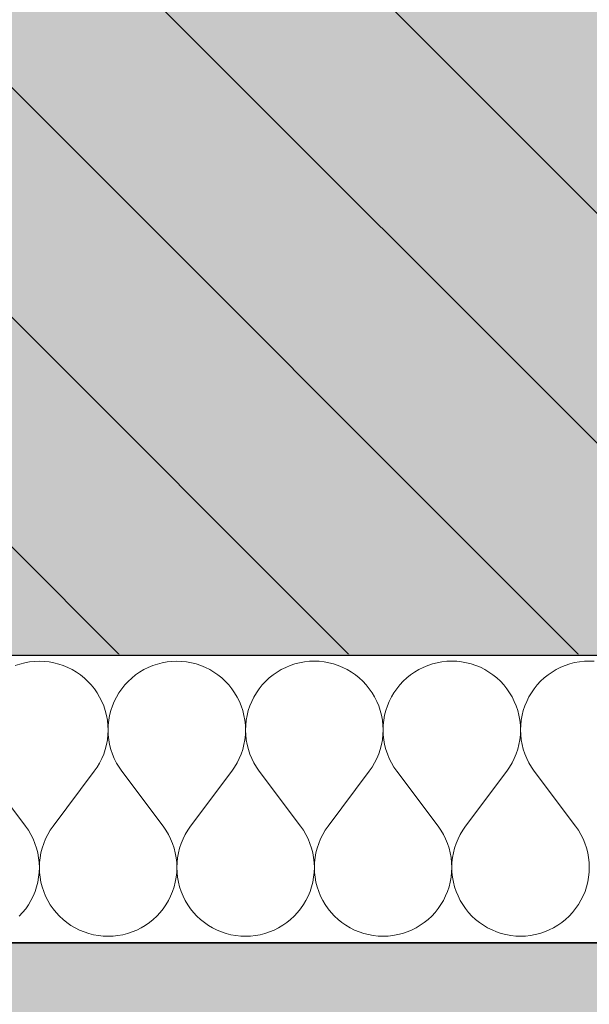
# Model space of a CAD drawing. Header units: millimetres. Extents: x -40276 to 214973, y -147941 to 35228.
# Tile 138 of 256: x -10525 to -10210, y 157 to 703. Entities that reach past the tile are written whole.
import ezdxf

# ---------------------------------------------------------------- set-up
doc = ezdxf.new("R2010")
doc.units = ezdxf.units.MM
doc.header["$MEASUREMENT"] = 0
doc.linetypes.add('Wipeout_Contour', pattern=[1000, 0, -1000])
for name, color, linetype in [('1._POHLED ZÁPADNÍ_2_0_plochy', 7, 'Continuous'), ('1._POHLED ZÁPADNÍ_2_2D prvky - obecné', 7, 'Continuous'), ('1._POHLED ZÁPADNÍ_2_akustické prvky', 7, 'Continuous'), ('1._POHLED ZÁPADNÍ_2_Nové_Výplně – Řezové', 7, 'Continuous'), ('1._POHLED ZÁPADNÍ_2_Výplně – Řezové', 7, 'Continuous')]:
    doc.layers.add(name, color=color, linetype=linetype)

# ---------------------------------------------------------------- blocks, each defined once
blk = doc.blocks.new('*X6', base_point=(-42174.69, -26223.67))
at = {"layer": '1._POHLED ZÁPADNÍ_2_Nové_Výplně – Řezové', "color": 21, "linetype": 'Continuous', "lineweight": 20, "true_color": 0xffaaaa}
for p, q in [((-10525.12, 345.98), (-10527.71, 345.12)), ((-10522.49, 346.66), (-10525.12, 345.98)), ((-10519.81, 347.14), (-10522.49, 346.66)), ((-10517.11, 347.43), (-10519.81, 347.14)), ((-10514.39, 347.53), (-10517.11, 347.43)), ((-10511.67, 347.43), (-10514.39, 347.53)), ((-10508.96, 347.14), (-10511.67, 347.43)), ((-10506.29, 346.66), (-10508.96, 347.14)), ((-10503.65, 345.99), (-10506.29, 346.66)), ((-10501.07, 345.13), (-10503.65, 345.99)), ((-10498.56, 344.09), (-10501.07, 345.13)), ((-10496.12, 342.87), (-10498.56, 344.09)), ((-10454.03, 344.1), (-10456.46, 342.88)), ((-10451.52, 345.14), (-10454.03, 344.1)), ((-10448.93, 346), (-10451.52, 345.14)), ((-10446.3, 346.68), (-10448.93, 346)), ((-10443.62, 347.16), (-10446.3, 346.68)), ((-10440.92, 347.45), (-10443.62, 347.16)), ((-10438.2, 347.55), (-10440.92, 347.45)), ((-10435.48, 347.46), (-10438.2, 347.55)), ((-10432.77, 347.17), (-10435.48, 347.46)), ((-10430.1, 346.68), (-10432.77, 347.17)), ((-10427.46, 346.01), (-10430.1, 346.68)), ((-10424.88, 345.15), (-10427.46, 346.01)), ((-10422.37, 344.11), (-10424.88, 345.15)), ((-10419.93, 342.89), (-10422.37, 344.11)), ((-10377.84, 344.12), (-10380.27, 342.9)), ((-10375.32, 345.17), (-10377.84, 344.12)), ((-10372.74, 346.03), (-10375.32, 345.17)), ((-10370.11, 346.7), (-10372.74, 346.03)), ((-10367.43, 347.18), (-10370.11, 346.7)), ((-10364.73, 347.48), (-10367.43, 347.18)), ((-10362.01, 347.57), (-10364.73, 347.48)), ((-10359.29, 347.48), (-10362.01, 347.57)), ((-10356.58, 347.19), (-10359.29, 347.48)), ((-10353.91, 346.7), (-10356.58, 347.19)), ((-10351.27, 346.03), (-10353.91, 346.7)), ((-10348.69, 345.17), (-10351.27, 346.03)), ((-10346.18, 344.13), (-10348.69, 345.17)), ((-10343.74, 342.92), (-10346.18, 344.13)), ((-10301.65, 344.15), (-10304.08, 342.93)), ((-10299.13, 345.19), (-10301.65, 344.15)), ((-10296.55, 346.05), (-10299.13, 345.19)), ((-10293.92, 346.72), (-10296.55, 346.05)), ((-10291.24, 347.21), (-10293.92, 346.72)), ((-10288.54, 347.5), (-10291.24, 347.21)), ((-10285.82, 347.6), (-10288.54, 347.5)), ((-10283.1, 347.5), (-10285.82, 347.6)), ((-10280.39, 347.21), (-10283.1, 347.5)), ((-10277.72, 346.73), (-10280.39, 347.21)), ((-10275.08, 346.06), (-10277.72, 346.73)), ((-10272.5, 345.2), (-10275.08, 346.06)), ((-10269.98, 344.16), (-10272.5, 345.2)), ((-10267.55, 342.94), (-10269.98, 344.16)), ((-10225.46, 344.17), (-10227.89, 342.95)), ((-10222.94, 345.21), (-10225.46, 344.17)), ((-10220.36, 346.07), (-10222.94, 345.21)), ((-10217.73, 346.75), (-10220.36, 346.07)), ((-10215.05, 347.23), (-10217.73, 346.75)), ((-10212.35, 347.52), (-10215.05, 347.23)), ((-10209.63, 347.62), (-10212.35, 347.52)), ((-10206.91, 347.52), (-10209.63, 347.62)), ((-10493.78, 341.48), (-10496.12, 342.87)), ((-10491.55, 339.93), (-10493.78, 341.48)), ((-10489.43, 338.22), (-10491.55, 339.93)), ((-10487.44, 336.37), (-10489.43, 338.22)), ((-10463.15, 338.23), (-10465.14, 336.38)), ((-10461.03, 339.94), (-10463.15, 338.23)), ((-10458.8, 341.49), (-10461.03, 339.94)), ((-10456.46, 342.88), (-10458.8, 341.49)), ((-10417.59, 341.51), (-10419.93, 342.89)), ((-10415.36, 339.95), (-10417.59, 341.51)), ((-10413.24, 338.25), (-10415.36, 339.95)), ((-10411.25, 336.39), (-10413.24, 338.25)), ((-10386.96, 338.25), (-10388.95, 336.4)), ((-10384.84, 339.96), (-10386.96, 338.25)), ((-10382.61, 341.52), (-10384.84, 339.96)), ((-10380.27, 342.9), (-10382.61, 341.52)), ((-10341.4, 341.53), (-10343.74, 342.92)), ((-10339.17, 339.98), (-10341.4, 341.53)), ((-10337.05, 338.27), (-10339.17, 339.98)), ((-10335.06, 336.42), (-10337.05, 338.27)), ((-10310.77, 338.28), (-10312.76, 336.42)), ((-10308.65, 339.99), (-10310.77, 338.28)), ((-10306.42, 341.54), (-10308.65, 339.99)), ((-10304.08, 342.93), (-10306.42, 341.54)), ((-10265.21, 341.55), (-10267.55, 342.94)), ((-10262.98, 340), (-10265.21, 341.55)), ((-10260.86, 338.29), (-10262.98, 340)), ((-10258.87, 336.44), (-10260.86, 338.29)), ((-10234.58, 338.3), (-10236.57, 336.44)), ((-10232.46, 340.01), (-10234.58, 338.3)), ((-10230.23, 341.56), (-10232.46, 340.01)), ((-10227.89, 342.95), (-10230.23, 341.56)), ((-10485.59, 334.38), (-10487.44, 336.37)), ((-10483.88, 332.26), (-10485.59, 334.38)), ((-10466.99, 334.38), (-10468.7, 332.27)), ((-10465.14, 336.38), (-10466.99, 334.38)), ((-10409.39, 334.4), (-10411.25, 336.39)), ((-10407.69, 332.28), (-10409.39, 334.4)), ((-10390.8, 334.41), (-10392.51, 332.29)), ((-10388.95, 336.4), (-10390.8, 334.41)), ((-10333.2, 334.42), (-10335.06, 336.42)), ((-10331.5, 332.31), (-10333.2, 334.42)), ((-10314.61, 334.43), (-10316.32, 332.31)), ((-10312.76, 336.42), (-10314.61, 334.43)), ((-10257.01, 334.45), (-10258.87, 336.44)), ((-10255.31, 332.33), (-10257.01, 334.45)), ((-10238.42, 334.45), (-10240.13, 332.33)), ((-10236.57, 336.44), (-10238.42, 334.45)), ((-10482.33, 330.03), (-10483.88, 332.26)), ((-10480.94, 327.69), (-10482.33, 330.03)), ((-10479.72, 325.25), (-10480.94, 327.69)), ((-10471.64, 327.69), (-10472.85, 325.26)), ((-10470.25, 330.03), (-10471.64, 327.69)), ((-10468.7, 332.27), (-10470.25, 330.03)), ((-10406.14, 330.05), (-10407.69, 332.28)), ((-10404.75, 327.71), (-10406.14, 330.05)), ((-10403.53, 325.28), (-10404.75, 327.71)), ((-10395.45, 327.71), (-10396.66, 325.28)), ((-10394.06, 330.05), (-10395.45, 327.71)), ((-10392.51, 332.29), (-10394.06, 330.05)), ((-10329.95, 330.07), (-10331.5, 332.31)), ((-10328.56, 327.73), (-10329.95, 330.07)), ((-10327.34, 325.3), (-10328.56, 327.73)), ((-10319.25, 327.73), (-10320.47, 325.3)), ((-10317.87, 330.07), (-10319.25, 327.73)), ((-10316.32, 332.31), (-10317.87, 330.07)), ((-10253.76, 330.09), (-10255.31, 332.33)), ((-10252.37, 327.75), (-10253.76, 330.09)), ((-10251.15, 325.32), (-10252.37, 327.75)), ((-10243.06, 327.76), (-10244.28, 325.32)), ((-10241.68, 330.1), (-10243.06, 327.76)), ((-10240.13, 332.33), (-10241.68, 330.1)), ((-10478.68, 322.74), (-10479.72, 325.25)), ((-10477.82, 320.16), (-10478.68, 322.74)), ((-10473.89, 322.74), (-10474.75, 320.16)), ((-10472.85, 325.26), (-10473.89, 322.74)), ((-10402.49, 322.76), (-10403.53, 325.28)), ((-10401.63, 320.18), (-10402.49, 322.76)), ((-10397.7, 322.76), (-10398.56, 320.18)), ((-10396.66, 325.28), (-10397.7, 322.76)), ((-10326.3, 322.78), (-10327.34, 325.3)), ((-10325.44, 320.2), (-10326.3, 322.78)), ((-10321.51, 322.79), (-10322.37, 320.2)), ((-10320.47, 325.3), (-10321.51, 322.79)), ((-10250.11, 322.81), (-10251.15, 325.32)), ((-10249.25, 320.23), (-10250.11, 322.81)), ((-10245.32, 322.81), (-10246.18, 320.23)), ((-10244.28, 325.32), (-10245.32, 322.81)), ((-10477.15, 317.52), (-10477.82, 320.16)), ((-10476.67, 314.84), (-10477.15, 317.52)), ((-10475.42, 317.52), (-10475.9, 314.84)), ((-10474.75, 320.16), (-10475.42, 317.52)), ((-10400.96, 317.54), (-10401.63, 320.18)), ((-10400.48, 314.87), (-10400.96, 317.54)), ((-10399.23, 317.54), (-10399.71, 314.87)), ((-10398.56, 320.18), (-10399.23, 317.54)), ((-10324.77, 317.57), (-10325.44, 320.2)), ((-10324.29, 314.89), (-10324.77, 317.57)), ((-10323.04, 317.57), (-10323.52, 314.89)), ((-10322.37, 320.2), (-10323.04, 317.57)), ((-10248.58, 317.59), (-10249.25, 320.23)), ((-10248.1, 314.91), (-10248.58, 317.59)), ((-10246.85, 317.59), (-10247.33, 314.91)), ((-10246.18, 320.23), (-10246.85, 317.59)), ((-10476.38, 312.14), (-10476.67, 314.84)), ((-10476.28, 309.42), (-10476.38, 312.14)), ((-10476.19, 312.14), (-10476.28, 309.42)), ((-10475.9, 314.84), (-10476.19, 312.14)), ((-10400.19, 312.16), (-10400.48, 314.87)), ((-10400.09, 309.44), (-10400.19, 312.16)), ((-10400, 312.16), (-10400.09, 309.44)), ((-10399.71, 314.87), (-10400, 312.16)), ((-10324, 312.18), (-10324.29, 314.89)), ((-10323.9, 309.47), (-10324, 312.18)), ((-10323.81, 312.18), (-10323.9, 309.47)), ((-10323.52, 314.89), (-10323.81, 312.18)), ((-10247.81, 312.21), (-10248.1, 314.91)), ((-10247.71, 309.49), (-10247.81, 312.21)), ((-10247.62, 312.21), (-10247.71, 309.49)), ((-10247.33, 314.91), (-10247.62, 312.21)), ((-10476.67, 304), (-10476.38, 306.7)), ((-10476.38, 306.7), (-10476.28, 309.42)), ((-10476.28, 309.42), (-10476.18, 306.7)), ((-10476.18, 306.7), (-10475.89, 304)), ((-10400.48, 304.02), (-10400.19, 306.72)), ((-10400.19, 306.72), (-10400.09, 309.44)), ((-10400.09, 309.44), (-10399.99, 306.72)), ((-10399.99, 306.72), (-10399.7, 304.02)), ((-10324.29, 304.04), (-10324, 306.75)), ((-10324, 306.75), (-10323.9, 309.47)), ((-10323.9, 309.47), (-10323.8, 306.75)), ((-10323.8, 306.75), (-10323.51, 304.04)), ((-10248.1, 304.06), (-10247.81, 306.77)), ((-10247.81, 306.77), (-10247.71, 309.49)), ((-10247.71, 309.49), (-10247.61, 306.77)), ((-10247.61, 306.77), (-10247.32, 304.06)), ((-10477.83, 298.68), (-10477.16, 301.32)), ((-10477.16, 301.32), (-10476.67, 304)), ((-10475.89, 304), (-10475.4, 301.32)), ((-10475.4, 301.32), (-10474.73, 298.69)), ((-10401.64, 298.71), (-10400.97, 301.34)), ((-10400.97, 301.34), (-10400.48, 304.02)), ((-10399.7, 304.02), (-10399.21, 301.34)), ((-10399.21, 301.34), (-10398.54, 298.71)), ((-10325.45, 298.73), (-10324.78, 301.36)), ((-10324.78, 301.36), (-10324.29, 304.04)), ((-10323.51, 304.04), (-10323.02, 301.37)), ((-10323.02, 301.37), (-10322.35, 298.73)), ((-10249.26, 298.75), (-10248.58, 301.39)), ((-10248.58, 301.39), (-10248.1, 304.06)), ((-10247.32, 304.06), (-10246.83, 301.39)), ((-10246.83, 301.39), (-10246.16, 298.75)), ((-10479.73, 293.59), (-10478.69, 296.1)), ((-10478.69, 296.1), (-10477.83, 298.68)), ((-10474.73, 298.69), (-10473.87, 296.1)), ((-10473.87, 296.1), (-10472.82, 293.59)), ((-10403.54, 293.61), (-10402.5, 296.13)), ((-10402.5, 296.13), (-10401.64, 298.71)), ((-10398.54, 298.71), (-10397.68, 296.13)), ((-10397.68, 296.13), (-10396.63, 293.61)), ((-10327.35, 293.64), (-10326.31, 296.15)), ((-10326.31, 296.15), (-10325.45, 298.73)), ((-10322.35, 298.73), (-10321.48, 296.15)), ((-10321.48, 296.15), (-10320.44, 293.64)), ((-10251.16, 293.66), (-10250.12, 296.17)), ((-10250.12, 296.17), (-10249.26, 298.75)), ((-10246.16, 298.75), (-10245.29, 296.17)), ((-10245.29, 296.17), (-10244.25, 293.66)), ((-10482.34, 288.82), (-10480.95, 291.16)), ((-10480.95, 291.16), (-10479.73, 293.59)), ((-10472.82, 293.59), (-10471.6, 291.16)), ((-10471.6, 291.16), (-10470.21, 288.82)), ((-10406.15, 288.84), (-10404.76, 291.18)), ((-10404.76, 291.18), (-10403.54, 293.61)), ((-10396.63, 293.61), (-10395.41, 291.18)), ((-10395.41, 291.18), (-10394.02, 288.85)), ((-10329.96, 288.86), (-10328.57, 291.2)), ((-10328.57, 291.2), (-10327.35, 293.64)), ((-10320.44, 293.64), (-10319.22, 291.21)), ((-10319.22, 291.21), (-10317.83, 288.87)), ((-10253.77, 288.89), (-10252.38, 291.23)), ((-10252.38, 291.23), (-10251.16, 293.66)), ((-10244.25, 293.66), (-10243.03, 291.23)), ((-10243.03, 291.23), (-10241.64, 288.89)), ((-10521.98, 256.1), (-10544.85, 286.57)), ((-10506.74, 256.1), (-10483.89, 286.59)), ((-10483.89, 286.59), (-10482.34, 288.82)), ((-10470.21, 288.82), (-10468.66, 286.59)), ((-10445.79, 256.12), (-10468.66, 286.59)), ((-10430.55, 256.13), (-10407.7, 286.61)), ((-10407.7, 286.61), (-10406.15, 288.84)), ((-10394.02, 288.85), (-10392.47, 286.61)), ((-10369.6, 256.14), (-10392.47, 286.61)), ((-10354.36, 256.15), (-10331.51, 286.63)), ((-10331.51, 286.63), (-10329.96, 288.86)), ((-10317.83, 288.87), (-10316.28, 286.63)), ((-10293.41, 256.17), (-10316.28, 286.63)), ((-10278.17, 256.17), (-10255.32, 286.65)), ((-10255.32, 286.65), (-10253.77, 288.89)), ((-10241.64, 288.89), (-10240.08, 286.66)), ((-10217.22, 256.19), (-10240.08, 286.66)), ((-10520.43, 253.87), (-10521.98, 256.1)), ((-10519.04, 251.53), (-10520.43, 253.87)), ((-10517.81, 249.1), (-10519.04, 251.53)), ((-10509.68, 251.53), (-10510.9, 249.1)), ((-10508.3, 253.87), (-10509.68, 251.53)), ((-10506.74, 256.1), (-10508.3, 253.87)), ((-10444.24, 253.89), (-10445.79, 256.12)), ((-10442.85, 251.55), (-10444.24, 253.89)), ((-10441.62, 249.12), (-10442.85, 251.55)), ((-10433.49, 251.55), (-10434.71, 249.12)), ((-10432.1, 253.89), (-10433.49, 251.55)), ((-10430.55, 256.13), (-10432.1, 253.89)), ((-10368.05, 253.91), (-10369.6, 256.14)), ((-10366.65, 251.57), (-10368.05, 253.91)), ((-10365.43, 249.14), (-10366.65, 251.57)), ((-10357.3, 251.57), (-10358.52, 249.14)), ((-10355.91, 253.91), (-10357.3, 251.57)), ((-10354.36, 256.15), (-10355.91, 253.91)), ((-10291.85, 253.93), (-10293.41, 256.17)), ((-10290.46, 251.59), (-10291.85, 253.93)), ((-10289.24, 249.16), (-10290.46, 251.59)), ((-10281.11, 251.6), (-10282.33, 249.17)), ((-10279.72, 253.94), (-10281.11, 251.6)), ((-10278.17, 256.17), (-10279.72, 253.94)), ((-10215.66, 253.96), (-10217.22, 256.19)), ((-10214.27, 251.62), (-10215.66, 253.96)), ((-10213.05, 249.19), (-10214.27, 251.62)), ((-10516.77, 246.58), (-10517.81, 249.1)), ((-10515.91, 244), (-10516.77, 246.58)), ((-10511.95, 246.59), (-10512.81, 244)), ((-10510.9, 249.1), (-10511.95, 246.59)), ((-10440.58, 246.61), (-10441.62, 249.12)), ((-10439.72, 244.03), (-10440.58, 246.61)), ((-10435.76, 246.61), (-10436.62, 244.03)), ((-10434.71, 249.12), (-10435.76, 246.61)), ((-10364.39, 246.63), (-10365.43, 249.14)), ((-10363.53, 244.05), (-10364.39, 246.63)), ((-10359.57, 246.63), (-10360.43, 244.05)), ((-10358.52, 249.14), (-10359.57, 246.63)), ((-10288.2, 246.65), (-10289.24, 249.16)), ((-10287.34, 244.07), (-10288.2, 246.65)), ((-10283.37, 246.65), (-10284.24, 244.07)), ((-10282.33, 249.17), (-10283.37, 246.65)), ((-10212.01, 246.67), (-10213.05, 249.19)), ((-10211.15, 244.09), (-10212.01, 246.67)), ((-10515.23, 241.37), (-10515.91, 244)), ((-10514.75, 238.69), (-10515.23, 241.37)), ((-10513.48, 241.37), (-10513.96, 238.69)), ((-10512.81, 244), (-10513.48, 241.37)), ((-10439.04, 241.39), (-10439.72, 244.03)), ((-10438.56, 238.71), (-10439.04, 241.39)), ((-10437.29, 241.39), (-10437.77, 238.71)), ((-10436.62, 244.03), (-10437.29, 241.39)), ((-10362.85, 241.41), (-10363.53, 244.05)), ((-10362.37, 238.74), (-10362.85, 241.41)), ((-10361.1, 241.41), (-10361.58, 238.74)), ((-10360.43, 244.05), (-10361.1, 241.41)), ((-10286.66, 241.44), (-10287.34, 244.07)), ((-10286.18, 238.76), (-10286.66, 241.44)), ((-10284.91, 241.44), (-10285.39, 238.76)), ((-10284.24, 244.07), (-10284.91, 241.44)), ((-10210.47, 241.46), (-10211.15, 244.09)), ((-10209.99, 238.78), (-10210.47, 241.46)), ((-10514.45, 235.99), (-10514.75, 238.69)), ((-10514.35, 233.27), (-10514.45, 235.99)), ((-10514.26, 235.99), (-10514.35, 233.27)), ((-10513.96, 238.69), (-10514.26, 235.99)), ((-10438.26, 236.01), (-10438.56, 238.71)), ((-10438.16, 233.29), (-10438.26, 236.01)), ((-10438.07, 236.01), (-10438.16, 233.29)), ((-10437.77, 238.71), (-10438.07, 236.01)), ((-10362.07, 236.03), (-10362.37, 238.74)), ((-10361.97, 233.31), (-10362.07, 236.03)), ((-10361.88, 236.03), (-10361.97, 233.31)), ((-10361.58, 238.74), (-10361.88, 236.03)), ((-10285.88, 236.05), (-10286.18, 238.76)), ((-10285.78, 233.34), (-10285.88, 236.05)), ((-10285.69, 236.05), (-10285.78, 233.34)), ((-10285.39, 238.76), (-10285.69, 236.05)), ((-10209.69, 236.08), (-10209.99, 238.78)), ((-10209.59, 233.36), (-10209.69, 236.08)), ((-10514.74, 227.84), (-10514.45, 230.55)), ((-10514.45, 230.55), (-10514.35, 233.27)), ((-10514.35, 233.27), (-10514.26, 230.55)), ((-10514.26, 230.55), (-10513.97, 227.84)), ((-10438.55, 227.87), (-10438.26, 230.57)), ((-10438.26, 230.57), (-10438.16, 233.29)), ((-10438.16, 233.29), (-10438.07, 230.57)), ((-10438.07, 230.57), (-10437.78, 227.87)), ((-10362.36, 227.89), (-10362.07, 230.59)), ((-10362.07, 230.59), (-10361.97, 233.31)), ((-10361.97, 233.31), (-10361.88, 230.59)), ((-10361.88, 230.59), (-10361.59, 227.89)), ((-10286.17, 227.91), (-10285.88, 230.62)), ((-10285.88, 230.62), (-10285.78, 233.34)), ((-10285.78, 233.34), (-10285.69, 230.62)), ((-10285.69, 230.62), (-10285.4, 227.91)), ((-10209.98, 227.93), (-10209.69, 230.64)), ((-10209.69, 230.64), (-10209.59, 233.36)), ((-10515.89, 222.53), (-10515.22, 225.17)), ((-10515.22, 225.17), (-10514.74, 227.84)), ((-10513.97, 227.84), (-10513.49, 225.17)), ((-10513.49, 225.17), (-10512.81, 222.53)), ((-10439.7, 222.55), (-10439.03, 225.19)), ((-10439.03, 225.19), (-10438.55, 227.87)), ((-10437.78, 227.87), (-10437.3, 225.19)), ((-10437.3, 225.19), (-10436.62, 222.55)), ((-10363.51, 222.57), (-10362.84, 225.21)), ((-10362.84, 225.21), (-10362.36, 227.89)), ((-10361.59, 227.89), (-10361.11, 225.21)), ((-10361.11, 225.21), (-10360.43, 222.58)), ((-10287.32, 222.6), (-10286.65, 225.23)), ((-10286.65, 225.23), (-10286.17, 227.91)), ((-10285.4, 227.91), (-10284.91, 225.23)), ((-10284.91, 225.23), (-10284.24, 222.6)), ((-10211.13, 222.62), (-10210.46, 225.26)), ((-10210.46, 225.26), (-10209.98, 227.93)), ((-10517.79, 217.43), (-10516.75, 219.95)), ((-10516.75, 219.95), (-10515.89, 222.53)), ((-10512.81, 222.53), (-10511.96, 219.95)), ((-10511.96, 219.95), (-10510.91, 217.44)), ((-10441.59, 217.46), (-10440.56, 219.97)), ((-10440.56, 219.97), (-10439.7, 222.55)), ((-10436.62, 222.55), (-10435.77, 219.97)), ((-10435.77, 219.97), (-10434.72, 217.46)), ((-10365.4, 217.48), (-10364.37, 219.99)), ((-10364.37, 219.99), (-10363.51, 222.57)), ((-10360.43, 222.58), (-10359.57, 219.99)), ((-10359.57, 219.99), (-10358.53, 217.48)), ((-10289.21, 217.5), (-10288.17, 220.01)), ((-10288.17, 220.01), (-10287.32, 222.6)), ((-10284.24, 222.6), (-10283.38, 220.02)), ((-10283.38, 220.02), (-10282.34, 217.5)), ((-10213.02, 217.52), (-10211.98, 220.04)), ((-10211.98, 220.04), (-10211.13, 222.62)), ((-10520.39, 212.66), (-10519, 215)), ((-10519, 215), (-10517.79, 217.43)), ((-10510.91, 217.44), (-10509.7, 215)), ((-10509.7, 215), (-10508.31, 212.66)), ((-10444.2, 212.68), (-10442.81, 215.02)), ((-10442.81, 215.02), (-10441.59, 217.46)), ((-10434.72, 217.46), (-10433.51, 215.02)), ((-10433.51, 215.02), (-10432.12, 212.68)), ((-10368.01, 212.7), (-10366.62, 215.04)), ((-10366.62, 215.04), (-10365.4, 217.48)), ((-10358.53, 217.48), (-10357.32, 215.05)), ((-10357.32, 215.05), (-10355.93, 212.71)), ((-10293.37, 210.49), (-10291.82, 212.73)), ((-10291.82, 212.73), (-10290.43, 215.07)), ((-10290.43, 215.07), (-10289.21, 217.5)), ((-10282.34, 217.5), (-10281.13, 215.07)), ((-10281.13, 215.07), (-10279.74, 212.73)), ((-10279.74, 212.73), (-10278.19, 210.49)), ((-10217.18, 210.51), (-10215.63, 212.75)), ((-10215.63, 212.75), (-10214.24, 215.09)), ((-10214.24, 215.09), (-10213.02, 217.52)), ((-10525.5, 206.31), (-10523.64, 208.3)), ((-10523.64, 208.3), (-10521.94, 210.42)), ((-10521.94, 210.42), (-10520.39, 212.66)), ((-10508.31, 212.66), (-10506.76, 210.43)), ((-10506.76, 210.43), (-10505.05, 208.31)), ((-10505.05, 208.31), (-10503.2, 206.32)), ((-10449.31, 206.33), (-10447.45, 208.33)), ((-10447.45, 208.33), (-10445.75, 210.45)), ((-10445.75, 210.45), (-10444.2, 212.68)), ((-10432.12, 212.68), (-10430.57, 210.45)), ((-10430.57, 210.45), (-10428.86, 208.33)), ((-10428.86, 208.33), (-10427.01, 206.34)), ((-10373.12, 206.36), (-10371.26, 208.35)), ((-10371.26, 208.35), (-10369.56, 210.47)), ((-10369.56, 210.47), (-10368.01, 212.7)), ((-10355.93, 212.71), (-10354.38, 210.47)), ((-10354.38, 210.47), (-10352.67, 208.35)), ((-10352.67, 208.35), (-10350.82, 206.36)), ((-10296.92, 206.38), (-10295.07, 208.37)), ((-10295.07, 208.37), (-10293.37, 210.49)), ((-10278.19, 210.49), (-10276.48, 208.38)), ((-10276.48, 208.38), (-10274.63, 206.39)), ((-10220.73, 206.4), (-10218.88, 208.39)), ((-10218.88, 208.39), (-10217.18, 210.51)), ((-10503.2, 206.32), (-10501.21, 204.46)), ((-10501.21, 204.46), (-10499.09, 202.76)), ((-10499.09, 202.76), (-10496.85, 201.21)), ((-10455.65, 201.22), (-10453.41, 202.77)), ((-10453.41, 202.77), (-10451.3, 204.48)), ((-10451.3, 204.48), (-10449.31, 206.33)), ((-10427.01, 206.34), (-10425.02, 204.49)), ((-10425.02, 204.49), (-10422.9, 202.78)), ((-10422.9, 202.78), (-10420.66, 201.23)), ((-10379.46, 201.24), (-10377.22, 202.79)), ((-10377.22, 202.79), (-10375.11, 204.5)), ((-10375.11, 204.5), (-10373.12, 206.36)), ((-10350.82, 206.36), (-10348.83, 204.51)), ((-10348.83, 204.51), (-10346.71, 202.8)), ((-10346.71, 202.8), (-10344.47, 201.25)), ((-10303.27, 201.26), (-10301.03, 202.82)), ((-10301.03, 202.82), (-10298.91, 204.52)), ((-10298.91, 204.52), (-10296.92, 206.38)), ((-10274.63, 206.39), (-10272.64, 204.53)), ((-10272.64, 204.53), (-10270.52, 202.82)), ((-10270.52, 202.82), (-10268.28, 201.27)), ((-10227.08, 201.28), (-10224.84, 202.84)), ((-10224.84, 202.84), (-10222.72, 204.55)), ((-10222.72, 204.55), (-10220.73, 206.4)), ((-10496.85, 201.21), (-10494.51, 199.82)), ((-10494.51, 199.82), (-10492.08, 198.6)), ((-10492.08, 198.6), (-10489.57, 197.56)), ((-10489.57, 197.56), (-10486.99, 196.7)), ((-10486.99, 196.7), (-10484.35, 196.03)), ((-10468.15, 196.03), (-10465.51, 196.71)), ((-10465.51, 196.71), (-10462.93, 197.57)), ((-10462.93, 197.57), (-10460.42, 198.61)), ((-10460.42, 198.61), (-10457.99, 199.83)), ((-10457.99, 199.83), (-10455.65, 201.22)), ((-10420.66, 201.23), (-10418.32, 199.84)), ((-10418.32, 199.84), (-10415.89, 198.62)), ((-10415.89, 198.62), (-10413.38, 197.58)), ((-10413.38, 197.58), (-10410.8, 196.72)), ((-10410.8, 196.72), (-10408.16, 196.05)), ((-10391.96, 196.06), (-10389.32, 196.73)), ((-10389.32, 196.73), (-10386.74, 197.59)), ((-10386.74, 197.59), (-10384.23, 198.63)), ((-10384.23, 198.63), (-10381.8, 199.85)), ((-10381.8, 199.85), (-10379.46, 201.24)), ((-10344.47, 201.25), (-10342.13, 199.86)), ((-10342.13, 199.86), (-10339.7, 198.64)), ((-10339.7, 198.64), (-10337.19, 197.6)), ((-10337.19, 197.6), (-10334.6, 196.75)), ((-10334.6, 196.75), (-10331.97, 196.07)), ((-10315.77, 196.08), (-10313.13, 196.75)), ((-10313.13, 196.75), (-10310.55, 197.61)), ((-10310.55, 197.61), (-10308.04, 198.65)), ((-10308.04, 198.65), (-10305.6, 199.87)), ((-10305.6, 199.87), (-10303.27, 201.26)), ((-10268.28, 201.27), (-10265.94, 199.88)), ((-10265.94, 199.88), (-10263.51, 198.67)), ((-10263.51, 198.67), (-10261, 197.63)), ((-10261, 197.63), (-10258.41, 196.77)), ((-10258.41, 196.77), (-10255.78, 196.1)), ((-10239.58, 196.1), (-10236.94, 196.77)), ((-10236.94, 196.77), (-10234.36, 197.63)), ((-10234.36, 197.63), (-10231.85, 198.68)), ((-10231.85, 198.68), (-10229.41, 199.9)), ((-10229.41, 199.9), (-10227.08, 201.28)), ((-10484.35, 196.03), (-10481.67, 195.55)), ((-10481.67, 195.55), (-10478.97, 195.26)), ((-10478.97, 195.26), (-10476.25, 195.16)), ((-10476.25, 195.16), (-10473.53, 195.26)), ((-10473.53, 195.26), (-10470.82, 195.55)), ((-10470.82, 195.55), (-10468.15, 196.03)), ((-10408.16, 196.05), (-10405.48, 195.57)), ((-10405.48, 195.57), (-10402.78, 195.28)), ((-10402.78, 195.28), (-10400.06, 195.18)), ((-10400.06, 195.18), (-10397.34, 195.28)), ((-10397.34, 195.28), (-10394.63, 195.57)), ((-10394.63, 195.57), (-10391.96, 196.06)), ((-10331.97, 196.07), (-10329.29, 195.59)), ((-10329.29, 195.59), (-10326.59, 195.3)), ((-10326.59, 195.3), (-10323.87, 195.2)), ((-10323.87, 195.2), (-10321.15, 195.3)), ((-10321.15, 195.3), (-10318.44, 195.59)), ((-10318.44, 195.59), (-10315.77, 196.08)), ((-10255.78, 196.1), (-10253.1, 195.61)), ((-10253.1, 195.61), (-10250.4, 195.32)), ((-10250.4, 195.32), (-10247.68, 195.23)), ((-10247.68, 195.23), (-10244.96, 195.32)), ((-10244.96, 195.32), (-10242.25, 195.62)), ((-10242.25, 195.62), (-10239.58, 196.1))]:
    blk.add_line(p, q, dxfattribs=at)

msp = doc.modelspace()

# ---------------------------------------------------------------- hatches: boundary and pattern name
at = {"layer": '1._POHLED ZÁPADNÍ_2_0_plochy', "linetype": 'Continuous', "lineweight": 0, "true_color": 0x725616}
msp.add_hatch(color=46, dxfattribs=at).paths.add_polyline_path([(-40276.11, 380.05), (-40276.11, -1043.68), (-26430.13, -1753.82), (-207.83, -1407.24, 0.378179), (2221.6, 744.43), (1454.58, 22244.44), (546.81, 28172.03), (-1346.6, 35227.52), (-3442.11, 35227.52), (-1029.19, 25664.88), (-238.38, 17796.01), (-239.22, 14109.25), (861.41, 14093.65), (783.04, 8563.06), (-240.47, 8577.57), (-242.36, 270.44), (-4572.17, 250.22), (-4572.63, 350.63), (-5872.68, 344.56), (-5872.22, 244.16), (-7761.04, 235.34), (-7759.92, 351.1), (-8809.82, 361.27), (-8811.09, 230.44), (-11400.33, 218.35), (-11400.37, 351.08), (-12450.37, 350.77), (-12450.33, 213.45), (-13471.16, 208.68), (-13473.3, 368.51), (-14863.29, 349.89), (-14861.31, 202.19), (-20482.16, 175.95), (-20484.75, 349.86), (-26651.76, 257.8), (-26680.1, 83.42), (-26744.58, -483.48), (-39549.98, 311.19)])
at = {"layer": '1._POHLED ZÁPADNÍ_2_0_plochy', "linetype": 'Continuous', "lineweight": 20, "true_color": 0xffaaaa}
h = msp.add_hatch(dxfattribs=at)
h.set_pattern_fill('Izolační_tvárnice_0002', color=21, style=0, pattern_type=2)
h.set_pattern_definition([(315, (-10360.18, 9405.31), (63.6396, 63.6396), [])])
h.paths.add_polyline_path([(-10906.33, 18690.21), (-10970.68, 9084.15), (-20311.44, 10009.93), (-20479.41, 269.75), (-242.33, 419.76), (-238.38, 17796.01)])
at = {"layer": '1._POHLED ZÁPADNÍ_2_Výplně – Řezové', "linetype": 'Continuous', "lineweight": 13}
msp.add_hatch(color=254, dxfattribs=at).paths.add_polyline_path([(-10060.88, 1011.47), (-11400.75, 1011.08), (-11400.71, 851.08), (-11400.56, 351.08), (-10060.68, 351.47)])

# ---------------------------------------------------------------- linework, layer by layer
at = {"layer": '1._POHLED ZÁPADNÍ_2_0_plochy', "color": 7, "linetype": 'Continuous', "lineweight": 13, "flags": 128}
msp.add_lwpolyline([(-1029.19, 25664.88), (-238.38, 17796.01), (-239.22, 14109.25), (861.41, 14093.65), (783.04, 8563.06), (-240.47, 8577.57), (-242.36, 270.44), (-4572.17, 250.22), (-4572.63, 350.63), (-5872.68, 344.56), (-5872.22, 244.16), (-7761.04, 235.34), (-7759.92, 351.1), (-8809.82, 361.27), (-8811.09, 230.44), (-11400.33, 218.35)], dxfattribs=at)

# ---------------------------------------------------------------- next in the draw order: wipeouts: each hides what was drawn before it
at = {"color": 254, "linetype": 'Wipeout_Contour', "lineweight": 0, "ltscale": 42960.439837}
msp.add_wipeout([(-10072.42, 351.47), (-11400.37, 351.08), (-11400.32, 191.08), (-10072.37, 191.47)], dxfattribs=at).dxf.layer = '1._POHLED ZÁPADNÍ_2_Nové_Výplně – Řezové'

# ---------------------------------------------------------------- next in the draw order: linework, layer by layer
at = {"layer": '1._POHLED ZÁPADNÍ_2_2D prvky - obecné', "color": 7, "linetype": 'Continuous', "lineweight": 25}
msp.add_line((-11400.37, 351.08), (-8811.44, 350.68), dxfattribs=at)
at = {"layer": '1._POHLED ZÁPADNÍ_2_akustické prvky', "color": 1, "linetype": 'Continuous', "lineweight": 35}
msp.add_line((-8811.47, 191.28), (-11400.32, 191.67), dxfattribs=at)

# ---------------------------------------------------------------- next in the draw order: block references
at = {"layer": '1._POHLED ZÁPADNÍ_2_0_plochy', "color": 9, "linetype": 'Continuous', "lineweight": 13}
msp.add_blockref('*X6', (-42174.69, -26223.67), dxfattribs=at)

doc.saveas('drawing.dxf')
